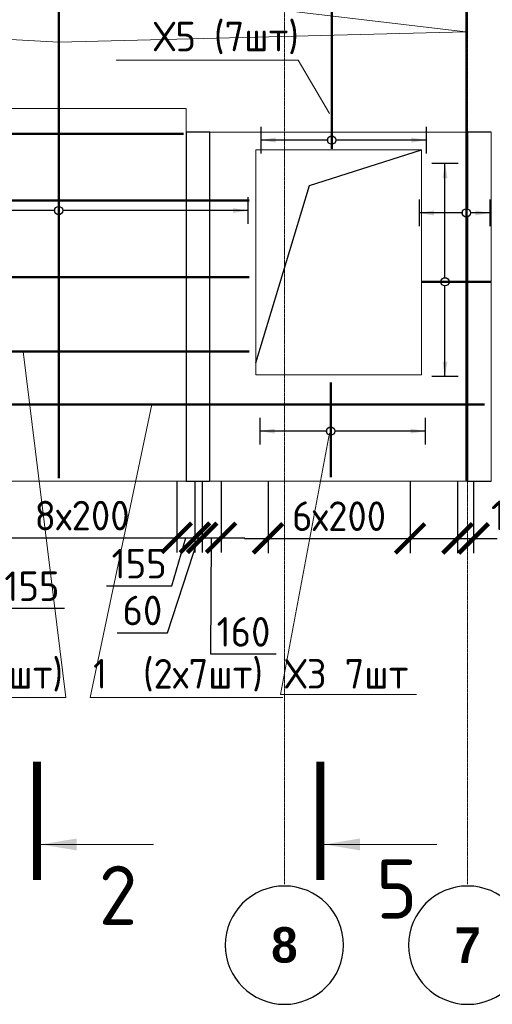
# Model space of a CAD drawing. Header units: millimetres. Extents: x 247266 to 730847, y -636031 to 10052.
# Tile 104 of 196: x 558897 to 562893, y -313226 to -304903. Entities that reach past the tile are written whole.
import ezdxf
from ezdxf import colors
from ezdxf.entities.mleader import LeaderData, LeaderLine
from ezdxf.math import Vec2, Vec3

# ---------------------------------------------------------------- set-up
doc = ezdxf.new("R2010")
doc.units = ezdxf.units.MM
doc.set_wipeout_variables(frame=1)
for name, pattern in [('______5', [1100, 800, -100, 100, -100]), ('________', [0]), ('HIDDEN2', [4.7625, 3.175, -1.5875]), ('осевая', [50.8, 31.75, -6.35, 6.35, -6.35])]:
    doc.linetypes.add(name, pattern=pattern)
for name, color, linetype, lineweight in [('Standard', 7, 'Continuous', 25), ('АрмСтер', 7, 'Continuous', 50), ('Оси', 7, '______5', 18), ('подоснова', 7, 'Continuous', 5), ('Узлы', 7, 'Continuous', 0)]:
    doc.layers.add(name, color=color, linetype=linetype, lineweight=lineweight)
doc.layers.add('РАЗМЕРЫ', color=7, linetype='Continuous')
doc.styles.add('Century Gothic', font='GOTHIC.TTF')
doc.styles.add('GOST-2.304_Type-B', font='GOST_Common.ttf')
doc.dimstyles.new('СПДС', dxfattribs={"dimscale": 100, "dimtxt": 2.5, "dimasz": 2.5, "dimexe": 1.25, "dimexo": 0, "dimtad": 1, "dimdec": 0, "dimtxsty": 'GOST-2.304_Type-B', "dimblk": 'ARCHTICK', "dimcen": 2.5, "dimdle": 2, "dimadec": 0, "dimazin": 2, "dimtfac": 0.75, "dimtdec": 0, "dimtmove": 1, "dimatfit": 3, "dimfxl": 1, "dimtolj": 1, "dimarcsym": 1})

# ---------------------------------------------------------------- blocks, each defined once
blk = doc.blocks.new('NSY101')
at = {"color": 0, "linetype": 'ByBlock', "lineweight": -2}
blk.add_circle((0, 0), 50, dxfattribs=at)
blk = doc.blocks.new('*U3038')
at = {"layer": 'РАЗМЕРЫ'}
for p, q in [((112.5, 1400), (-112.5, 1400)), ((112.5, -1600), (-112.5, -1600))]:
    blk.add_line(p, q, dxfattribs=at)
at = {"layer": 'РАЗМЕРЫ', "ltscale": 15}
blk.add_line((0, -1600), (0, 1400), dxfattribs=at)
at = {"layer": 'РАЗМЕРЫ'}
for points in [[(0, 1400), (20.9, 1274.8), (-20.9, 1274.8)], [(0, -1600), (20.9, -1474.8), (-20.9, -1474.8)]]:
    blk.add_solid(points, dxfattribs=at)
at = {"linetype": 'Continuous', "lineweight": 0}
blk.add_wipeout([(35, 0), (28.3, 20.6), (10.8, 33.3), (-10.8, 33.3), (-28.3, 20.6), (-35, 0), (-28.3, -20.6), (-10.8, -33.3), (10.8, -33.3), (28.3, -20.6)], dxfattribs=at)
at = {"color": 0, "linetype": 'ByBlock', "lineweight": -2, "ltscale": 100}
blk.add_line((-2263.2, 0), (1716.8, 0), dxfattribs=at)
at = {"layer": 'РАЗМЕРЫ'}
blk.add_circle((0, 0), 35, dxfattribs=at)
blk = doc.blocks.new('*U3039')
at = {"layer": 'РАЗМЕРЫ'}
for p, q in [((112.5, 400), (-112.5, 400)), ((112.5, -200), (-112.5, -200))]:
    blk.add_line(p, q, dxfattribs=at)
at = {"layer": 'РАЗМЕРЫ', "ltscale": 15}
blk.add_line((0, -200), (0, 400), dxfattribs=at)
at = {"layer": 'РАЗМЕРЫ'}
for points in [[(0, 400), (20.9, 274.8), (-20.9, 274.8)], [(0, -200), (20.9, -74.8), (-20.9, -74.8)]]:
    blk.add_solid(points, dxfattribs=at)
at = {"linetype": 'Continuous', "lineweight": 0}
blk.add_wipeout([(35, 0), (28.3, 20.6), (10.8, 33.3), (-10.8, 33.3), (-28.3, 20.6), (-35, 0), (-28.3, -20.6), (-10.8, -33.3), (10.8, -33.3), (28.3, -20.6)], dxfattribs=at)
at = {"color": 0, "linetype": 'ByBlock', "lineweight": -2, "ltscale": 100}
blk.add_line((-2263.2, 0), (1796.8, 0), dxfattribs=at)
at = {"layer": 'РАЗМЕРЫ'}
blk.add_circle((0, 0), 35, dxfattribs=at)
blk = doc.blocks.new('*U3037')
at = {"layer": 'РАЗМЕРЫ'}
for p, q in [((112.5, 600), (-112.5, 600)), ((112.5, -800), (-112.5, -800))]:
    blk.add_line(p, q, dxfattribs=at)
at = {"layer": 'РАЗМЕРЫ', "ltscale": 15}
blk.add_line((0, -800), (0, 600), dxfattribs=at)
at = {"layer": 'РАЗМЕРЫ'}
for points in [[(0, 600), (20.9, 474.8), (-20.9, 474.8)], [(0, -800), (20.9, -674.8), (-20.9, -674.8)]]:
    blk.add_solid(points, dxfattribs=at)
at = {"linetype": 'Continuous', "lineweight": 0}
blk.add_wipeout([(35, 0), (28.3, 20.6), (10.8, 33.3), (-10.8, 33.3), (-28.3, 20.6), (-35, 0), (-28.3, -20.6), (-10.8, -33.3), (10.8, -33.3), (28.3, -20.6)], dxfattribs=at)
at = {"color": 0, "linetype": 'ByBlock', "lineweight": -2, "ltscale": 100}
blk.add_line((-389.5, 0), (410.5, 0), dxfattribs=at)
at = {"layer": 'РАЗМЕРЫ'}
blk.add_circle((0, 0), 35, dxfattribs=at)
blk = doc.blocks.new('*U3035')
at = {"layer": 'РАЗМЕРЫ'}
for p, q in [((112.5, 200), (-112.5, 200)), ((112.5, -200), (-112.5, -200))]:
    blk.add_line(p, q, dxfattribs=at)
at = {"layer": 'РАЗМЕРЫ', "ltscale": 15}
blk.add_line((0, -200), (0, 200), dxfattribs=at)
at = {"layer": 'РАЗМЕРЫ'}
for points in [[(0, 200), (20.9, 74.8), (-20.9, 74.8)], [(0, -200), (20.9, -74.8), (-20.9, -74.8)]]:
    blk.add_solid(points, dxfattribs=at)
at = {"linetype": 'Continuous', "lineweight": 0}
blk.add_wipeout([(35, 0), (28.3, 20.6), (10.8, 33.3), (-10.8, 33.3), (-28.3, 20.6), (-35, 0), (-28.3, -20.6), (-10.8, -33.3), (10.8, -33.3), (28.3, -20.6)], dxfattribs=at)
at = {"color": 0, "linetype": 'ByBlock', "lineweight": -2, "ltscale": 100}
blk.add_line((-2766.8, 0), (1748.2, 0), dxfattribs=at)
at = {"layer": 'РАЗМЕРЫ'}
blk.add_circle((0, 0), 35, dxfattribs=at)
blk = doc.blocks.new('*U3043')
at = {"layer": 'РАЗМЕРЫ'}
for p, q in [((112.5, 400), (-112.5, 400)), ((112.5, -200), (-112.5, -200))]:
    blk.add_line(p, q, dxfattribs=at)
at = {"layer": 'РАЗМЕРЫ', "ltscale": 15}
blk.add_line((0, -200), (0, 400), dxfattribs=at)
at = {"layer": 'РАЗМЕРЫ'}
for points in [[(0, 400), (20.9, 274.8), (-20.9, 274.8)], [(0, -200), (20.9, -74.8), (-20.9, -74.8)]]:
    blk.add_solid(points, dxfattribs=at)
at = {"linetype": 'Continuous', "lineweight": 0}
blk.add_wipeout([(35, 0), (28.3, 20.6), (10.8, 33.3), (-10.8, 33.3), (-28.3, 20.6), (-35, 0), (-28.3, -20.6), (-10.8, -33.3), (10.8, -33.3), (28.3, -20.6)], dxfattribs=at)
at = {"color": 0, "linetype": 'ByBlock', "lineweight": -2, "ltscale": 100}
blk.add_line((-245.3, 0), (2829.7, 0), dxfattribs=at)
at = {"layer": 'РАЗМЕРЫ'}
blk.add_circle((0, 0), 35, dxfattribs=at)
blk = doc.blocks.new('*U3041')
at = {"layer": 'РАЗМЕРЫ'}
for p, q in [((112.5, 200), (-112.5, 200)), ((112.5, -200), (-112.5, -200))]:
    blk.add_line(p, q, dxfattribs=at)
at = {"layer": 'РАЗМЕРЫ', "ltscale": 15}
blk.add_line((0, -200), (0, 200), dxfattribs=at)
at = {"layer": 'РАЗМЕРЫ'}
for points in [[(0, 200), (20.9, 74.8), (-20.9, 74.8)], [(0, -200), (20.9, -74.8), (-20.9, -74.8)]]:
    blk.add_solid(points, dxfattribs=at)
at = {"linetype": 'Continuous', "lineweight": 0}
blk.add_wipeout([(35, 0), (28.3, 20.6), (10.8, 33.3), (-10.8, 33.3), (-28.3, 20.6), (-35, 0), (-28.3, -20.6), (-10.8, -33.3), (10.8, -33.3), (28.3, -20.6)], dxfattribs=at)
at = {"color": 0, "linetype": 'ByBlock', "lineweight": -2, "ltscale": 100}
blk.add_line((-245.3, 0), (2829.7, 0), dxfattribs=at)
at = {"layer": 'РАЗМЕРЫ'}
blk.add_circle((0, 0), 35, dxfattribs=at)
blk = doc.blocks.new('*U3042')
at = {"layer": 'РАЗМЕРЫ'}
for p, q in [((112.5, 200), (-112.5, 200)), ((112.5, -600), (-112.5, -600))]:
    blk.add_line(p, q, dxfattribs=at)
at = {"layer": 'РАЗМЕРЫ', "ltscale": 15}
blk.add_line((0, -600), (0, 200), dxfattribs=at)
at = {"layer": 'РАЗМЕРЫ'}
for points in [[(0, 200), (20.9, 74.8), (-20.9, 74.8)], [(0, -600), (20.9, -474.8), (-20.9, -474.8)]]:
    blk.add_solid(points, dxfattribs=at)
at = {"linetype": 'Continuous', "lineweight": 0}
blk.add_wipeout([(35, 0), (28.3, 20.6), (10.8, 33.3), (-10.8, 33.3), (-28.3, 20.6), (-35, 0), (-28.3, -20.6), (-10.8, -33.3), (10.8, -33.3), (28.3, -20.6)], dxfattribs=at)
at = {"color": 0, "linetype": 'ByBlock', "lineweight": -2, "ltscale": 100}
blk.add_line((-2445.3, 0), (4819.7, 0), dxfattribs=at)
at = {"layer": 'РАЗМЕРЫ'}
blk.add_circle((0, 0), 35, dxfattribs=at)
blk = doc.blocks.new('*U3040')
at = {"layer": 'РАЗМЕРЫ'}
for p, q in [((112.5, 400), (-112.5, 400)), ((112.5, -400), (-112.5, -400))]:
    blk.add_line(p, q, dxfattribs=at)
at = {"layer": 'РАЗМЕРЫ', "ltscale": 15}
blk.add_line((0, -400), (0, 400), dxfattribs=at)
at = {"layer": 'РАЗМЕРЫ'}
for points in [[(0, 400), (20.9, 274.8), (-20.9, 274.8)], [(0, -400), (20.9, -274.8), (-20.9, -274.8)]]:
    blk.add_solid(points, dxfattribs=at)
at = {"linetype": 'Continuous', "lineweight": 0}
blk.add_wipeout([(35, 0), (28.3, 20.6), (10.8, 33.3), (-10.8, 33.3), (-28.3, 20.6), (-35, 0), (-28.3, -20.6), (-10.8, -33.3), (10.8, -33.3), (28.3, -20.6)], dxfattribs=at)
at = {"color": 0, "linetype": 'ByBlock', "lineweight": -2, "ltscale": 100}
blk.add_line((-2470.3, 0), (2829.7, 0), dxfattribs=at)
at = {"layer": 'РАЗМЕРЫ'}
blk.add_circle((0, 0), 35, dxfattribs=at)
blk = doc.blocks.new('*U3055')
at = {"layer": 'РАЗМЕРЫ'}
for p, q in [((112.5, 600), (-112.5, 600)), ((112.5, -800), (-112.5, -800))]:
    blk.add_line(p, q, dxfattribs=at)
at = {"layer": 'РАЗМЕРЫ', "ltscale": 15}
blk.add_line((0, -800), (0, 600), dxfattribs=at)
at = {"layer": 'РАЗМЕРЫ'}
for points in [[(0, 600), (20.9, 474.8), (-20.9, 474.8)], [(0, -800), (20.9, -674.8), (-20.9, -674.8)]]:
    blk.add_solid(points, dxfattribs=at)
at = {"linetype": 'Continuous', "lineweight": 0}
blk.add_wipeout([(35, 0), (28.3, 20.6), (10.8, 33.3), (-10.8, 33.3), (-28.3, 20.6), (-35, 0), (-28.3, -20.6), (-10.8, -33.3), (10.8, -33.3), (28.3, -20.6)], dxfattribs=at)
at = {"color": 0, "linetype": 'ByBlock', "lineweight": -2, "ltscale": 100}
blk.add_line((-73.3, 0), (1086.7, 0), dxfattribs=at)
at = {"layer": 'РАЗМЕРЫ'}
blk.add_circle((0, 0), 35, dxfattribs=at)
blk = doc.blocks.new('*U3034')
at = {"layer": 'РАЗМЕРЫ'}
for p, q in [((112.5, 1000), (-112.5, 1000)), ((112.5, -800), (-112.5, -800))]:
    blk.add_line(p, q, dxfattribs=at)
at = {"layer": 'РАЗМЕРЫ', "ltscale": 15}
blk.add_line((0, -800), (0, 1000), dxfattribs=at)
at = {"layer": 'РАЗМЕРЫ'}
for points in [[(0, 1000), (20.9, 874.8), (-20.9, 874.8)], [(0, -800), (20.9, -674.8), (-20.9, -674.8)]]:
    blk.add_solid(points, dxfattribs=at)
at = {"linetype": 'Continuous', "lineweight": 0}
blk.add_wipeout([(35, 0), (28.3, 20.6), (10.8, 33.3), (-10.8, 33.3), (-28.3, 20.6), (-35, 0), (-28.3, -20.6), (-10.8, -33.3), (10.8, -33.3), (28.3, -20.6)], dxfattribs=at)
at = {"color": 0, "linetype": 'ByBlock', "lineweight": -2, "ltscale": 100}
blk.add_line((-193.4, 0), (386.6, 0), dxfattribs=at)
at = {"layer": 'РАЗМЕРЫ'}
blk.add_circle((0, 0), 35, dxfattribs=at)
blk = doc.blocks.new('_None')
blk = doc.blocks.new('_ArchTick')
at = {"color": 0, "linetype": 'ByBlock', "const_width": 0.15}
blk.add_lwpolyline([(-0.5, -0.5), (0.5, 0.5)], dxfattribs=at)
blk = doc.blocks.new('*D3437')
at = {"layer": 'DEFPOINTS', "color": 0, "ltscale": 100}
for p in [(558469.3, -308803.9), (558624.3, -308803.9), (558624.3, -309285.6)]:
    blk.add_point(p, dxfattribs=at)
at = {"layer": 'РАЗМЕРЫ', "color": 0, "lineweight": -2}
for p, q in [((558469.3, -308803.9), (558469.3, -309410.6)), ((558624.3, -308803.9), (558624.3, -309410.6)), ((558269.3, -309285.6), (558824.3, -309285.6)), ((558725.1, -309879.7), (558546.8, -309285.6)), ((559275.5, -309879.7), (558725.1, -309879.7))]:
    blk.add_line(p, q, dxfattribs=at)
at = {"layer": 'РАЗМЕРЫ', "color": 0, "lineweight": -2, "ltscale": 100, "xscale": 250, "yscale": 250, "zscale": 250, "rotation": 180}
blk.add_blockref('_ArchTick', (558469.3, -309285.6), dxfattribs=at)
at = {"layer": 'РАЗМЕРЫ', "color": 0, "lineweight": -2, "ltscale": 100, "xscale": 250, "yscale": 250, "zscale": 250}
blk.add_blockref('_ArchTick', (558624.3, -309285.6), dxfattribs=at)
at = {"layer": 'РАЗМЕРЫ', "color": 0, "ltscale": 100, "insert": (559000.3, -309692.1), "char_height": 250, "attachment_point": 5, "style": 'GOST-2.304_Type-B'}
blk.add_mtext('\\A1;155', dxfattribs=at)
blk = doc.blocks.new('*D3438')
at = {"layer": 'DEFPOINTS', "color": 0, "ltscale": 100}
for p in [(558624.3, -308803.9), (560224.3, -308803.9), (560224.3, -309282.9)]:
    blk.add_point(p, dxfattribs=at)
at = {"layer": 'РАЗМЕРЫ', "color": 0, "lineweight": -2}
for p, q in [((558624.3, -308803.9), (558624.3, -309407.9)), ((560224.3, -308803.9), (560224.3, -309407.9)), ((558424.3, -309282.9), (560424.3, -309282.9))]:
    blk.add_line(p, q, dxfattribs=at)
at = {"layer": 'РАЗМЕРЫ', "color": 0, "lineweight": -2, "ltscale": 100, "xscale": 250, "yscale": 250, "zscale": 250, "rotation": 180}
blk.add_blockref('_ArchTick', (558624.3, -309282.9), dxfattribs=at)
at = {"layer": 'РАЗМЕРЫ', "color": 0, "lineweight": -2, "ltscale": 100, "xscale": 250, "yscale": 250, "zscale": 250}
blk.add_blockref('_ArchTick', (560224.3, -309282.9), dxfattribs=at)
at = {"layer": 'РАЗМЕРЫ', "color": 0, "ltscale": 100, "insert": (559424.3, -309095.2), "char_height": 250, "attachment_point": 5, "style": 'GOST-2.304_Type-B'}
blk.add_mtext('\\A1;8х200', dxfattribs=at)
blk = doc.blocks.new('*D3439')
at = {"layer": 'DEFPOINTS', "color": 0, "ltscale": 100}
for p in [(560224.3, -308804.4), (560379, -308803.9), (560379, -309282.9)]:
    blk.add_point(p, dxfattribs=at)
at = {"layer": 'РАЗМЕРЫ', "color": 0, "lineweight": -2}
for p, q in [((560224.3, -308804.4), (560224.3, -309407.9)), ((560379, -308803.9), (560379, -309407.9)), ((560024.3, -309282.9), (560579, -309282.9)), ((560182, -309689.1), (560301.7, -309282.9)), ((559631.6, -309689.1), (560182, -309689.1))]:
    blk.add_line(p, q, dxfattribs=at)
at = {"layer": 'РАЗМЕРЫ', "color": 0, "lineweight": -2, "ltscale": 100, "xscale": 250, "yscale": 250, "zscale": 250, "rotation": 180}
blk.add_blockref('_ArchTick', (560224.3, -309282.9), dxfattribs=at)
at = {"layer": 'РАЗМЕРЫ', "color": 0, "lineweight": -2, "ltscale": 100, "xscale": 250, "yscale": 250, "zscale": 250}
blk.add_blockref('_ArchTick', (560379, -309282.9), dxfattribs=at)
at = {"layer": 'РАЗМЕРЫ', "color": 0, "ltscale": 100, "insert": (559906.8, -309501.5), "char_height": 250, "attachment_point": 5, "style": 'GOST-2.304_Type-B'}
blk.add_mtext('\\A1;155', dxfattribs=at)
blk = doc.blocks.new('*D3440')
at = {"layer": 'DEFPOINTS', "color": 0, "ltscale": 100}
for p in [(560379, -308803.9), (560439.3, -308803.9), (560439.3, -309282.9)]:
    blk.add_point(p, dxfattribs=at)
at = {"layer": 'РАЗМЕРЫ', "color": 0, "lineweight": -2}
for p, q in [((560379, -308803.9), (560379, -309407.9)), ((560439.3, -308803.9), (560439.3, -309407.9)), ((560147.1, -310084.9), (560409.2, -309282.9)), ((560179, -309282.9), (560639.3, -309282.9)), ((559721.8, -310084.9), (560147.1, -310084.9))]:
    blk.add_line(p, q, dxfattribs=at)
at = {"layer": 'РАЗМЕРЫ', "color": 0, "lineweight": -2, "ltscale": 100, "xscale": 250, "yscale": 250, "zscale": 250}
blk.add_blockref('_ArchTick', (560379, -309282.9), dxfattribs=at)
at = {"layer": 'РАЗМЕРЫ', "color": 0, "lineweight": -2, "ltscale": 100, "xscale": 250, "yscale": 250, "zscale": 250, "rotation": 180}
blk.add_blockref('_ArchTick', (560439.3, -309282.9), dxfattribs=at)
at = {"layer": 'РАЗМЕРЫ', "color": 0, "ltscale": 100, "insert": (559934.4, -309897.3), "char_height": 250, "attachment_point": 5, "style": 'GOST-2.304_Type-B'}
blk.add_mtext('\\A1;60', dxfattribs=at)
blk = doc.blocks.new('*D3441')
at = {"layer": 'DEFPOINTS', "color": 0, "ltscale": 100}
for p in [(560439.3, -308803.9), (560599.3, -308803.9), (560599.3, -309282.9)]:
    blk.add_point(p, dxfattribs=at)
at = {"layer": 'РАЗМЕРЫ', "color": 0, "lineweight": -2}
for p, q in [((560439.3, -308803.9), (560439.3, -309407.9)), ((560599.3, -308803.9), (560599.3, -309407.9)), ((560239.3, -309282.9), (560799.3, -309282.9)), ((560513.8, -310265.6), (560519.3, -309282.9)), ((561064.3, -310265.6), (560513.8, -310265.6))]:
    blk.add_line(p, q, dxfattribs=at)
at = {"layer": 'РАЗМЕРЫ', "color": 0, "lineweight": -2, "ltscale": 100, "xscale": 250, "yscale": 250, "zscale": 250, "rotation": 180}
blk.add_blockref('_ArchTick', (560439.3, -309282.9), dxfattribs=at)
at = {"layer": 'РАЗМЕРЫ', "color": 0, "lineweight": -2, "ltscale": 100, "xscale": 250, "yscale": 250, "zscale": 250}
blk.add_blockref('_ArchTick', (560599.3, -309282.9), dxfattribs=at)
at = {"layer": 'РАЗМЕРЫ', "color": 0, "ltscale": 100, "insert": (560789, -310078), "char_height": 250, "attachment_point": 5, "style": 'GOST-2.304_Type-B'}
blk.add_mtext('\\A1;160', dxfattribs=at)
blk = doc.blocks.new('*D3442')
at = {"layer": 'DEFPOINTS', "color": 0, "ltscale": 100}
for p in [(560996.7, -308809.7), (562197.9, -308801.8), (562197.9, -309287.9)]:
    blk.add_point(p, dxfattribs=at)
at = {"layer": 'РАЗМЕРЫ', "color": 0, "lineweight": -2}
for p, q in [((560996.7, -308809.7), (560996.7, -309412.9)), ((562197.9, -308801.8), (562197.9, -309412.9)), ((560796.7, -309287.9), (562397.9, -309287.9))]:
    blk.add_line(p, q, dxfattribs=at)
at = {"layer": 'РАЗМЕРЫ', "color": 0, "lineweight": -2, "ltscale": 100, "xscale": 250, "yscale": 250, "zscale": 250, "rotation": 180}
blk.add_blockref('_ArchTick', (560996.7, -309287.9), dxfattribs=at)
at = {"layer": 'РАЗМЕРЫ', "color": 0, "lineweight": -2, "ltscale": 100, "xscale": 250, "yscale": 250, "zscale": 250}
blk.add_blockref('_ArchTick', (562197.9, -309287.9), dxfattribs=at)
at = {"layer": 'РАЗМЕРЫ', "color": 0, "ltscale": 100, "insert": (561597.3, -309100.2), "char_height": 250, "attachment_point": 5, "style": 'GOST-2.304_Type-B'}
blk.add_mtext('\\A1;6х200', dxfattribs=at)
blk = doc.blocks.new('*D3443')
at = {"layer": 'DEFPOINTS', "color": 0, "ltscale": 100}
for p in [(562599.3, -308803.9), (562734.1, -308803.9), (562734.1, -309287.9)]:
    blk.add_point(p, dxfattribs=at)
at = {"layer": 'РАЗМЕРЫ', "color": 0, "lineweight": -2}
for p, q in [((562599.3, -308803.9), (562599.3, -309412.9)), ((562734.1, -308803.9), (562734.1, -309412.9)), ((562399.3, -309287.9), (562934.1, -309287.9))]:
    blk.add_line(p, q, dxfattribs=at)
at = {"layer": 'РАЗМЕРЫ', "color": 0, "lineweight": -2, "ltscale": 100, "xscale": 250, "yscale": 250, "zscale": 250, "rotation": 180}
blk.add_blockref('_ArchTick', (562599.3, -309287.9), dxfattribs=at)
at = {"layer": 'РАЗМЕРЫ', "color": 0, "lineweight": -2, "ltscale": 100, "xscale": 250, "yscale": 250, "zscale": 250}
blk.add_blockref('_ArchTick', (562734.1, -309287.9), dxfattribs=at)
at = {"layer": 'РАЗМЕРЫ', "color": 0, "ltscale": 100, "insert": (563112.7, -309092.9), "char_height": 250, "attachment_point": 5, "style": 'GOST-2.304_Type-B'}
blk.add_mtext('\\A1;135', dxfattribs=at)

msp = doc.modelspace()

# ---------------------------------------------------------------- linework, layer by layer
at = {"linetype": 'HIDDEN2', "transparency": 33554687}
msp.add_lwpolyline([(560504.48, -305854.1), (560304.48, -305854.1), (560304.48, -308804.1), (560504.48, -308804.1)], close=True, dxfattribs=at)
msp.add_lwpolyline([(560504.48, -305854.1), (560304.48, -305854.1), (560304.48, -308804.1), (560504.48, -308804.1)], close=True, dxfattribs=at)
msp.add_lwpolyline([(562884.48, -305854.1), (562684.48, -305854.1), (562684.48, -308804.1), (562884.48, -308804.1)], dxfattribs=at)
at = {"layer": 'Standard', "linetype": '________', "lineweight": 0, "transparency": 33554687}
for p, q in [((562884.48, -308804.1), (562884.48, -305854.1)), ((556334.48, -308804.1), (562884.48, -308804.1)), ((556334.48, -308804.1), (562884.48, -308804.1))]:
    msp.add_line(p, q, dxfattribs=at)
msp.add_lwpolyline([(562884.48, -305854.1), (560304.48, -305854.1), (560304.48, -305654.1), (556334.48, -305654.1)], dxfattribs=at)
msp.add_lwpolyline([(562884.48, -305854.1), (560304.48, -305854.1), (560304.48, -305654.1), (556334.48, -305654.1)], dxfattribs=at)
msp.add_lwpolyline([(560894.48, -306004.1), (562294.48, -306004.1), (562294.48, -307904.1), (560894.48, -307904.1)], close=True, dxfattribs=at)
msp.add_lwpolyline([(560894.48, -306004.1), (562294.48, -306004.1), (562294.48, -307904.1), (560894.48, -307904.1)], close=True, dxfattribs=at)
at = {"layer": 'Оси', "linetype": 'осевая', "lineweight": 0, "ltscale": 0.3, "transparency": 33554687}
for p, q in [((561134.48, -303854.34), (561134.48, -312210.45)), ((562684.48, -303854.34), (562684.48, -312210.45))]:
    msp.add_line(p, q, dxfattribs=at)
at = {"layer": 'РАЗМЕРЫ'}
msp.add_lwpolyline([(560894.48, -307804.1), (561348.08, -306305.43), (562294.48, -306004.1)], dxfattribs=at)
at = {"layer": 'Узлы', "linetype": 'Continuous', "lineweight": 0}
for p, q in [((559078.15, -311875.01, 200), (560028.15, -311875.01, 200)), ((561473.72, -311875.01, 200), (562423.72, -311875.01, 200))]:
    msp.add_line(p, q, dxfattribs=at)
at = {"layer": 'Узлы', "linetype": 'Continuous', "lineweight": 0, "const_width": 70, "elevation": 200}
for points in [[(559043.15, -312175.01), (559043.15, -311175.01)], [(561438.72, -312175.01), (561438.72, -311175.01)]]:
    msp.add_lwpolyline(points, dxfattribs=at)
at = {"layer": 'Узлы', "linetype": 'Continuous', "lineweight": 0}
for points in [[(559078.15, -311875.01, 200), (559378.6, -311925.29, 200), (559378.6, -311824.73, 200)], [(561473.72, -311875.01, 200), (561774.17, -311925.29, 200), (561774.17, -311824.73, 200)]]:
    msp.add_solid(points, dxfattribs=at)

# ---------------------------------------------------------------- block references
at = {"layer": 'Оси', "linetype": 'Continuous', "lineweight": 25, "transparency": 33554687, "xscale": -9.999999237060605, "yscale": 9.999999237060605, "zscale": 9.999999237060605}
for p in [(561135.02, -312726.32), (562685.02, -312726.32)]:
    msp.add_blockref('NSY101', p, dxfattribs=at)

# ---------------------------------------------------------------- texts
at = {"layer": 'Оси', "linetype": 'Continuous', "lineweight": 25, "transparency": 33554687, "char_height": 300, "width": 385, "attachment_point": 5, "style": 'Century Gothic'}
for s, insert in [('\\A1;{\\fCentury Gothic|i0|b1;\\H300.000000;\\W1.000000;\\C16;8}\\P', (561135.02, -312726.32)), ('\\A1;{\\fCentury Gothic|i0|b1;\\H300.000000;\\W1.000000;\\C16;7}\\P', (562685.02, -312726.32))]:
    msp.add_mtext(s, dxfattribs=dict(at, insert=insert))
at = {"layer": 'Узлы', "linetype": 'Continuous', "lineweight": 0, "char_height": 500, "attachment_point": 5, "style": 'GOST-2.304_Type-B'}
for s, insert in [('5', (562085.11, -312251.94, 200)), ('2', (559728.15, -312305.01, 200))]:
    msp.add_mtext_dynamic_manual_height_columns(s, width=723.8798, gutter_width=25, heights=[0], dxfattribs=dict(at, insert=insert))

# ---------------------------------------------------------------- next in the draw order: block references
at = {"layer": 'АрмСтер', "ltscale": 15, "rotation": 90}
for name, p in [('*U3039', (562673.4, -306536.58)), ('*U3038', (559226.31, -306516.78))]:
    msp.add_blockref(name, p, dxfattribs=at)

# ---------------------------------------------------------------- next in the draw order: block references
for name, p in [('*U3055', (561534.75, -305920.91)), ('*U3037', (561526.59, -308381.09))]:
    msp.add_blockref(name, p, dxfattribs=at)
at = {"layer": 'АрмСтер', "ltscale": 15}
for name, p in [('*U3035', (558532.97, -305869.18)), ('*U3041', (558006.41, -307706.92))]:
    msp.add_blockref(name, p, dxfattribs=at)

# ---------------------------------------------------------------- next in the draw order: dimensions: what is measured, and where the dimension line sits
at = {"layer": 'РАЗМЕРЫ'}
dim = msp.add_linear_dim(base=(558624.33, -309285.56), p1=(558469.33, -308803.88), p2=(558624.33, -308803.88), dimstyle='СПДС', dxfattribs=at)
dim.commit()
dim.dimension.update_dxf_attribs({"geometry": '*D3437', "text_midpoint": (558787.57, -309692.06)})
dim = msp.add_linear_dim(base=(560224.33, -309282.86), p1=(558624.33, -308803.88), p2=(560224.33, -308803.88), text='8х200', dimstyle='СПДС', dxfattribs=at)
dim.commit()
dim.dimension.update_dxf_attribs({"geometry": '*D3438', "text_midpoint": (559424.33, -309095.24)})
for base, p1, p2, picture, middle in [((560378.99, -309282.86), (560224.33, -308804.44), (560378.99, -308803.88, 0), '*D3439', (560119.5, -309689.11)), ((560439.33, -309282.86), (560378.99, -308803.88, 0), (560439.33, -308803.88, 0), '*D3440', (560084.59, -310084.95)), ((562734.13, -309287.87), (562599.33, -308803.88), (562734.13, -308803.88, 360), '*D3443', (563112.71, -309280.52))]:
    dim = msp.add_linear_dim(base=base, p1=p1, p2=p2, dimstyle='СПДС', dxfattribs=at)
    dim.commit()
    dim.dimension.update_dxf_attribs({"geometry": picture, "text_midpoint": middle, "dimtype": 160})

# ---------------------------------------------------------------- next in the draw order: block references
at = {"layer": 'АрмСтер', "ltscale": 15}
for name, p in [('*U3043', (558006.41, -306430.44)), ('*U3040', (558006.41, -307078.94)), ('*U3042', (558006.41, -308156.98))]:
    msp.add_blockref(name, p, dxfattribs=at)

# ---------------------------------------------------------------- next in the draw order: dimensions: what is measured, and where the dimension line sits
at = {"layer": 'РАЗМЕРЫ'}
dim = msp.add_linear_dim(base=(560599.33, -309282.86), p1=(560439.33, -308803.88, 0), p2=(560599.33, -308803.88), dimstyle='СПДС', dxfattribs=at)
dim.commit()
dim.dimension.update_dxf_attribs({"geometry": '*D3441', "text_midpoint": (560576.34, -310265.6), "dimtype": 160})
dim = msp.add_linear_dim(base=(562197.88, -309287.87), p1=(560996.74, -308809.72), p2=(562197.88, -308801.81), text='6х200', dimstyle='СПДС', dxfattribs=at)
dim.commit()
dim.dimension.update_dxf_attribs({"geometry": '*D3442', "text_midpoint": (561597.31, -309100.25)})

# ---------------------------------------------------------------- next in the draw order: leaders
at = {"layer": 'подоснова'}
ml = msp.add_multileader_mtext('Standard', dxfattribs=at)
ml.set_content('3  (2х23шт)', color=256, style='GOST-2.304_Type-B')
ml.set_leader_properties(color=256, linetype='ByLayer', lineweight=15)
ml.set_arrow_properties(name='NONE')
ml.build(insert=Vec2(0, 0))
ml.multileader.update_dxf_attribs({"text_left_attachment_type": 6, "text_right_attachment_type": 6, "dogleg_length": 10, "arrow_head_size": 18})
ctx = ml.context
ctx.base_point, ctx.char_height, ctx.arrow_head_size, ctx.landing_gap_size, ctx.plane_origin = Vec3(552740.22, -304001.3), 250, 18, 20, Vec3(550048.68, -301195.38)
ctx.left_attachment, ctx.right_attachment, ctx.text_align_type = 6, 6, 1
notes = []
notes.append((ctx, [(1, (1, 1, 0), (554437.15, -304026.32), (-1, 0), 10, [(3, [(555914.81, -304908.83), (559226.31, -305094.54), (562666.16, -305006.41)], 0, [])])]))
ctx.mtext.insert, ctx.mtext.alignment, ctx.mtext.flow_direction = Vec3(553583.32, -303701.3), 2, 5
for ctx, leaders in notes:
    for number, flags, end, landing, length, lines in leaders:
        leader = LeaderData()
        leader.index, (leader.has_last_leader_line, leader.has_dogleg_vector, leader.attachment_direction) = number, flags
        leader.last_leader_point, leader.dogleg_vector, leader.dogleg_length = Vec3(end), Vec3(landing), length
        for number, points, colour, breaks in lines:
            line = LeaderLine()
            line.index, line.vertices, line.color, line.breaks = number, Vec3.list(points), colors.encode_raw_color(colour), breaks
            leader.lines.append(line)
        ctx.leaders.append(leader)

# ---------------------------------------------------------------- next in the draw order: block references
at = {"layer": 'АрмСтер', "ltscale": 15}
msp.add_blockref('*U3034', (562492.99, -307118.6), dxfattribs=at)

# ---------------------------------------------------------------- next in the draw order: leaders
at = {"layer": 'подоснова'}
ml = msp.add_multileader_mtext('Standard', dxfattribs=at)
ml.set_content('  Х5 (7шт)', color=256, style='GOST-2.304_Type-B')
ml.set_leader_properties(color=256, linetype='ByLayer', lineweight=15)
ml.set_arrow_properties(name='NONE')
ml.build(insert=Vec2(0, 0))
ml.multileader.update_dxf_attribs({"text_left_attachment_type": 6, "text_right_attachment_type": 6, "dogleg_length": 10, "arrow_head_size": 18})
ctx = ml.context
ctx.base_point, ctx.char_height, ctx.arrow_head_size, ctx.landing_gap_size, ctx.plane_origin = Vec3(559743.13, -305220.33), 250, 18, 20, Vec3(556718.99, -301845.15)
ctx.left_attachment, ctx.right_attachment, ctx.text_align_type = 6, 6, 1
notes = []
notes.append((ctx, [(0, (1, 1, 0), (561250.52, -305245.36), (-1, 0), 10, [(0, [(561516.78, -305696.37)], 0, [])])]))
ctx.mtext.insert, ctx.mtext.alignment, ctx.mtext.flow_direction = Vec3(560491.54, -304920.33), 2, 5
ml = msp.add_multileader_mtext('Standard', dxfattribs=at)
ml.set_content('1  (2х3шт)', color=256, style='GOST-2.304_Type-B')
ml.set_leader_properties(color=256, linetype='ByLayer', lineweight=15)
ml.set_arrow_properties(name='NONE')
ml.build(insert=Vec2(0, 0))
ml.multileader.update_dxf_attribs({"text_left_attachment_type": 6, "text_right_attachment_type": 6, "dogleg_length": 10, "arrow_head_size": 18})
ctx = ml.context
ctx.base_point, ctx.char_height, ctx.arrow_head_size, ctx.landing_gap_size, ctx.plane_origin = Vec3(557813.88, -310607.29), 250, 18, 20, Vec3(553571.69, -307232.11)
ctx.left_attachment, ctx.right_attachment, ctx.text_align_type = 6, 6, 1
notes.append((ctx, [(0, (1, 1, 0), (559285.7, -310632.31), (-1, 0), 10, [(0, [(558925, -307706.92)], 0, [])])]))
ctx.mtext.insert, ctx.mtext.alignment, ctx.mtext.flow_direction = Vec3(558544.49, -310307.29), 2, 5
ml = msp.add_multileader_mtext('Standard', dxfattribs=at)
ml.set_content('1  (2х7шт)', color=256, style='GOST-2.304_Type-B')
ml.set_leader_properties(color=256, linetype='ByLayer', lineweight=15)
ml.set_arrow_properties(name='NONE')
ml.build(insert=Vec2(0, 0))
ml.multileader.update_dxf_attribs({"text_left_attachment_type": 6, "text_right_attachment_type": 6, "dogleg_length": 10, "arrow_head_size": 18})
ctx = ml.context
ctx.base_point, ctx.char_height, ctx.arrow_head_size, ctx.landing_gap_size, ctx.plane_origin = Vec3(559504.43, -310607.29), 250, 18, 20, Vec3(555050.39, -307232.11)
ctx.left_attachment, ctx.right_attachment, ctx.text_align_type = 6, 6, 1
notes.append((ctx, [(0, (1, 1, 0), (559493.83, -310632.31), (1, 0), 10, [(0, [(560015.39, -308156.98)], 0, [])])]))
ctx.mtext.insert, ctx.mtext.alignment, ctx.mtext.flow_direction = Vec3(560235.04, -310307.29), 2, 5
ml = msp.add_multileader_mtext('Standard', dxfattribs=at)
ml.set_content('Х3 7шт', color=256, style='GOST-2.304_Type-B')
ml.set_leader_properties(color=256, linetype='ByLayer', lineweight=15)
ml.set_arrow_properties(name='NONE')
ml.build(insert=Vec2(0, 0))
ml.multileader.update_dxf_attribs({"text_left_attachment_type": 6, "text_right_attachment_type": 6, "dogleg_length": 10, "arrow_head_size": 18})
ctx = ml.context
ctx.base_point, ctx.char_height, ctx.arrow_head_size, ctx.landing_gap_size, ctx.plane_origin = Vec3(561111.18, -310607.29), 250, 18, 20, Vec3(556718.99, -307232.11)
ctx.left_attachment, ctx.right_attachment, ctx.text_align_type = 6, 6, 1
notes.append((ctx, [(0, (1, 1, 0), (561100.71, -310608.04), (1, 0), 10, [(0, [(561516.78, -308398.63)], 0, [])])]))
ctx.mtext.insert, ctx.mtext.alignment, ctx.mtext.flow_direction = Vec3(561661.49, -310307.29), 2, 5
for ctx, leaders in notes:
    for number, flags, end, landing, length, lines in leaders:
        leader = LeaderData()
        leader.index, (leader.has_last_leader_line, leader.has_dogleg_vector, leader.attachment_direction) = number, flags
        leader.last_leader_point, leader.dogleg_vector, leader.dogleg_length = Vec3(end), Vec3(landing), length
        for number, points, colour, breaks in lines:
            line = LeaderLine()
            line.index, line.vertices, line.color, line.breaks = number, Vec3.list(points), colors.encode_raw_color(colour), breaks
            leader.lines.append(line)
        ctx.leaders.append(leader)

doc.saveas('drawing.dxf')
